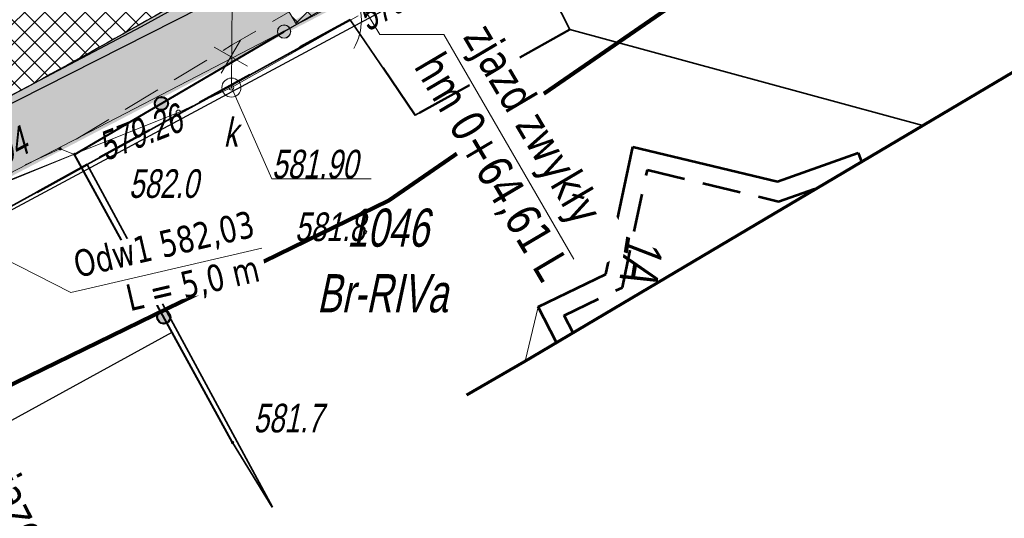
# Model space of a CAD drawing. Header units: metres. Extents: x 7403618 to 7449367, y 5479833 to 5516047.
# Tile 53 of 72: x 7449080 to 7449106, y 5479908 to 5479921. Entities that reach past the tile are written whole.
import ezdxf

# ---------------------------------------------------------------- set-up
doc = ezdxf.new("R2010")
doc.units = ezdxf.units.M
doc.header["$MEASUREMENT"] = 0
for name, pattern in [('0.5_0.5', [1, 0.5, -0.5]), ('1_OTBB_W', [1.5, 1, -0.5]), ('1_OTKU', [2, 1.5, -0.5]), ('1_OTOO', [0]), ('3_SUKP', [0]), ('414-500', [1, 0.5, -0.5]), ('DASHDOT', [1, 0.5, -0.25, 0, -0.25]), ('DGN Style 3', [31.922568, 22.801834, -9.120734]), ('GUK', [2, 1.5, -0.5]), ('KTCR02-500', [1.5, 1, -0.5]), ('KTJZ01-500', [2, 1.5, -0.5])]:
    doc.linetypes.add(name, pattern=pattern)
doc.layers.get('0').update_dxf_attribs({"linetype": 'CONTINUOUS', "lineweight": 9})
for name, color, linetype, lineweight in [('0_kraw_wysoki', 152, 'CONTINUOUS', 30), ('_MPZP_linie rozgraniczajace', 7, 'CONTINUOUS', 0), ('_MPZP_NLZ', 212, 'LINIAZAB', 15), ('_ZAKRES', 7, 'CONTINUOUS', 15), ('demontaż', 1, 'CONTINUOUS', 9), ('E_Dzialki', 114, 'CONTINUOUS', 35), ('E_Kontury', 3, 'GUK', 18), ('E_Numery_dzialek', 114, 'CONTINUOUS', 15), ('E_Numery_konturow', 3, 'CONTINUOUS', 15), ('EADTD_T_0', 214, 'CONTINUOUS', 25), ('KANDESZCZ', 82, 'CONTINUOUS', 30), ('kilometraż', 251, 'CONTINUOUS', 9), ('KTCR02', 7, 'CONTINUOUS', 15), ('KTJZ01', 7, 'CONTINUOUS', 15), ('KTKR01', 7, 'CONTINUOUS', 15), ('KTOK02', 7, 'CONTINUOUS', 15), ('KTOK05_01', 7, 'CONTINUOUS', 15), ('mdcp', 253, 'CONTINUOUS', 5), ('OSIE', 30, 'DASHDOT', 30), ('OTBB_L_1', 7, 'CONTINUOUS', 53), ('OTBE_L_3', 7, 'CONTINUOUS', 13), ('OTK_L_4', 7, '1_OTKU', 18), ('OTO_L_0', 7, '1_OTOO', 35), ('OTR_T_1', 7, 'CONTINUOUS', 18), ('RTPW01', 7, 'CONTINUOUS', 15), ('RTPW02', 7, 'CONTINUOUS', 15), ('SUKP_L_0', 34, '3_SUKP', 18), ('SUKR_T_0', 34, 'CONTINUOUS', 18), ('SUP_E_T_1', 7, 'CONTINUOUS', 0), ('SUP_T_4', 7, 'CONTINUOUS', 18), ('wodociag_proj', 150, 'CONTINUOUS', 25), ('Wymiary', 5, 'CONTINUOUS', 13)]:
    doc.layers.add(name, color=color, linetype=linetype, lineweight=lineweight)
doc.layers.add('Zakres', color=7, linetype='414-500', true_color=0x3a9db6)
doc.styles.get("Standard").update_dxf_attribs({"font": 'verdana.ttf', "width": 0.75})
doc.styles.add('Style-WORKING_1250 I 0.20944', font='WORKING_1250.shx', dxfattribs={"oblique": 12})
doc.linetypes.add('LINIAZAB', pattern='A,0,-0.248511,[1,linia rozgraniczajaca.shx,S=0.1,R=305.396677,X=0,Y=-0.000911],-0.350123', length=0.598634)
pattern_1 = [(45, (0, 0), (-0.265165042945, 0.265165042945), []), (135, (0, 0), (-0.265165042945, -0.265165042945), [])]

# ---------------------------------------------------------------- blocks, each defined once
blk = doc.blocks.new('1_OTRN_1')
at = {"layer": 'OTR_T_1', "color": 252, "linetype": 'Continuous', "lineweight": 13, "true_color": 0x939598}
blk.add_circle((0, 0), 0.45, dxfattribs=at)
blk = doc.blocks.new('4_SUPS_1')
at = {"layer": 'SUKR_T_0', "linetype": 'Continuous', "lineweight": 13}
blk.add_circle((0, 0), 0.625, dxfattribs=at)
blk = doc.blocks.new('4_SUPW_1')
at = {"layer": 'SUP_T_4', "color": 252, "linetype": 'Continuous', "lineweight": 13, "true_color": 0x939598}
blk.add_circle((0, 0), 2.5, dxfattribs=at)
blk = doc.blocks.new('RTPW02_1')
at = {"linetype": 'ByBlock', "lineweight": -2}
h = blk.add_hatch(color=0, dxfattribs=at)
edge = h.paths.add_edge_path()
edge.add_arc((0, 0), 0.045, 0, 360)
blk = doc.blocks.new('RTPW01')
at = {"linetype": 'ByBlock', "lineweight": -2}
h = blk.add_hatch(color=0, dxfattribs=at)
edge = h.paths.add_edge_path()
edge.add_arc((0, 0), 0.045, 0, 360)
blk = doc.blocks.new('mpzp_Borek')
at = {"layer": '_MPZP_linie rozgraniczajace', "color": 212, "linetype": 'Continuous', "lineweight": 30, "flags": 128}
blk.add_lwpolyline([(-6.394, 36.367), (-0.716, 24.663), (-6.174, 16.685), (-20.265, 10.241), (-45.516, -7.138), (-70.879, -22.877), (-106.314, -36.028), (-142.728, -46.16), (-164.888, -49.54), (-163.308, -59.899), (-140.572, -56.431), (-104.678, -45.981), (-65.699, -30.251), (-46.916, -20.179), (-18.398, -0.602), (-4.775, 7.356), (3.566, 8.093)], dxfattribs=at)
at = {"layer": '_MPZP_NLZ', "linetype": 'LINIAZAB', "lineweight": 90, "ltscale": 2, "flags": 128}
blk.add_lwpolyline([(-5.207, 2.419), (-17.615, -5.002), (-47.241, -25.406), (-67.925, -35.501), (-96.855, -47.669), (-125.197, -56.648), (-143.765, -61.036), (-160.998, -63.368)], dxfattribs=at)
blk = doc.blocks.new('MDCP_borek')
at = {"layer": 'KTOK02', "linetype": 'Continuous', "lineweight": 13, "true_color": 0x939598}
h = blk.add_hatch(color=252, dxfattribs=at)
edge = h.paths.add_edge_path()
edge.add_arc((155.413, -62.873), 0.17, 0, 360)
h = blk.add_hatch(color=252, dxfattribs=at)
edge = h.paths.add_edge_path()
edge.add_arc((155.413, -62.873), 0.17, 0, 360)
at = {"layer": 'KTOK05_01', "linetype": 'Continuous', "lineweight": 40, "true_color": 0x939598}
h = blk.add_hatch(color=252, dxfattribs=at)
edge = h.paths.add_edge_path()
edge.add_arc((152.199, -64.758), 0.17, 0, 360)
h = blk.add_hatch(color=252, dxfattribs=at)
edge = h.paths.add_edge_path()
edge.add_arc((152.199, -64.758), 0.17, 0, 360)
h = blk.add_hatch(color=252, dxfattribs=at)
edge = h.paths.add_edge_path()
edge.add_arc((152.26, -70.355), 0.17, 0, 360)
h = blk.add_hatch(color=252, dxfattribs=at)
edge = h.paths.add_edge_path()
edge.add_arc((152.26, -70.355), 0.17, 0, 360)
at = {"layer": '_ZAKRES', "color": 252, "linetype": 'DGN Style 3', "lineweight": 70, "true_color": 0x939598, "flags": 128}
blk.add_lwpolyline([(73.433, -136.563), (71.483, -103.943), (131.243, -89.103), (161.713, -71.523), (203.903, -46.523), (221.873, -47.303), (229.483, -43.393), (228.313, -34.413), (223.823, -15.463), (217.183, -7.073), (198.823, -14.293), (190.623, -18.393), (160.933, -34.803), (120.693, -52.183), (88.473, -65.273), (55.073, -73.673), (49.413, -41.443), (42.773, -30.703), (8.393, -44.373), (34.173, -136.563), (52.733, -138.713), (73.433, -136.563)], close=True, dxfattribs=at)
blk.add_lwpolyline([(73.433, -136.563), (71.483, -103.943), (131.243, -89.103), (161.713, -71.523), (203.903, -46.523), (221.873, -47.303), (229.483, -43.393), (228.313, -34.413), (223.823, -15.463), (217.183, -7.073), (198.823, -14.293), (190.623, -18.393), (160.933, -34.803), (120.693, -52.183), (88.473, -65.273), (55.073, -73.673), (49.413, -41.443), (42.773, -30.703), (8.393, -44.373), (34.173, -136.563), (52.733, -138.713), (73.433, -136.563)], close=True, dxfattribs=at)
at = {"layer": 'E_Dzialki', "lineweight": 35}
for p, q in [((161.553, -60.133), (162.903, -62.823)), ((161.553, -60.133), (162.903, -62.823)), ((157.143, -62.563), (150.253, -66.353)), ((157.143, -62.563), (150.253, -66.353)), ((158.853, -65.063), (157.143, -62.563)), ((158.853, -65.063), (157.143, -62.563)), ((162.903, -62.823), (158.853, -65.063)), ((162.903, -62.823), (158.853, -65.063)), ((162.903, -62.823), (172.16, -65.333)), ((162.903, -62.823), (172.16, -65.333)), ((150.253, -66.353), (148.153, -67.513)), ((150.253, -66.353), (148.153, -67.513)), ((150.253, -66.353), (155.109, -75.334)), ((150.253, -66.353), (155.109, -75.334))]:
    blk.add_line(p, q, dxfattribs=at)
at = {"layer": 'E_Kontury', "lineweight": 13}
for p, q in [((161.553, -60.133), (162.903, -62.823)), ((161.553, -60.133), (162.903, -62.823)), ((157.143, -62.563), (150.253, -66.353)), ((157.143, -62.563), (150.253, -66.353)), ((158.853, -65.063), (157.143, -62.563)), ((158.853, -65.063), (157.143, -62.563)), ((162.903, -62.823), (158.853, -65.063)), ((162.903, -62.823), (158.853, -65.063)), ((150.253, -66.353), (148.153, -67.513)), ((150.253, -66.353), (148.153, -67.513)), ((150.253, -66.353), (155.109, -75.334)), ((150.253, -66.353), (155.109, -75.334))]:
    blk.add_line(p, q, dxfattribs=at)
at = {"layer": 'KTCR02', "color": 252, "linetype": 'KTCR02-500', "lineweight": 13, "true_color": 0x939598, "flags": 128}
blk.add_lwpolyline([(170.083, -53.563), (164.683, -57.073), (154.033, -63.233), (149.543, -65.943), (141.093, -69.863), (138.083, -71.453), (136.813, -71.943), (131.863, -74.083), (126.173, -76.503), (117.803, -80.003), (110.233, -82.773), (104.013, -85.013), (97.393, -87.143), (91.373, -88.923), (81.703, -91.363), (69.263, -94.243), (62.823, -96.093), (60.123, -96.903), (58.133, -97.663), (56.273, -99.463), (54.273, -102.063), (53.053, -105.493), (52.393, -109.053), (53.313, -113.653), (52.963, -113.883)], dxfattribs=at)
blk.add_lwpolyline([(170.083, -53.563), (164.683, -57.073), (154.033, -63.233), (149.543, -65.943), (141.093, -69.863), (138.083, -71.453), (136.813, -71.943), (131.863, -74.083), (126.173, -76.503), (117.803, -80.003), (110.233, -82.773), (104.013, -85.013), (97.393, -87.143), (91.373, -88.923), (81.703, -91.363), (69.263, -94.243), (62.823, -96.093), (60.123, -96.903), (58.133, -97.663), (56.273, -99.463), (54.273, -102.063), (53.053, -105.493), (52.393, -109.053), (53.313, -113.653), (52.963, -113.883)], dxfattribs=at)
at = {"layer": 'KTJZ01', "color": 7, "linetype": 'KTJZ01-500', "lineweight": 13}
blk.add_line((149.923, -66.093), (149.543, -65.943), dxfattribs=at)
blk.add_line((149.923, -66.093), (149.543, -65.943), dxfattribs=at)
at = {"layer": 'KTKR01', "color": 252, "linetype": 'Continuous', "lineweight": 30, "true_color": 0x939598, "flags": 128}
blk.add_lwpolyline([(191.763, -36.623), (182.333, -43.073), (174.113, -48.733), (169.133, -52.173), (164.733, -55.153), (159.553, -58.283), (155.433, -60.673), (151.663, -62.753), (146.183, -65.643), (140.743, -68.223), (132.673, -71.903), (125.743, -74.903), (121.743, -76.613), (115.833, -78.973), (110.123, -81.133), (103.173, -83.583), (99.013, -84.933), (95.033, -86.153), (89.433, -87.833), (85.073, -88.863), (75.763, -91.203)], dxfattribs=at)
blk.add_lwpolyline([(191.763, -36.623), (182.333, -43.073), (174.113, -48.733), (169.133, -52.173), (164.733, -55.153), (159.553, -58.283), (155.433, -60.673), (151.663, -62.753), (146.183, -65.643), (140.743, -68.223), (132.673, -71.903), (125.743, -74.903), (121.743, -76.613), (115.833, -78.973), (110.123, -81.133), (103.173, -83.583), (99.013, -84.933), (95.033, -86.153), (89.433, -87.833), (85.073, -88.863), (75.763, -91.203)], dxfattribs=at)
at = {"layer": 'KTOK02', "color": 252, "linetype": 'Continuous', "lineweight": 13, "true_color": 0x939598}
blk.add_line((159.063, -60.753), (155.413, -62.873), dxfattribs=at)
blk.add_line((159.063, -60.753), (155.413, -62.873), dxfattribs=at)
for radius in [0.175, 0.175, 0.17, 0.17]:
    blk.add_circle((155.413, -62.873), radius, dxfattribs=at)
blk.add_arc((155.941, -62.567), 1.5, 330.149, 30.149, dxfattribs=at)
blk.add_arc((155.941, -62.567), 1.5, 330.149, 30.149, dxfattribs=at)
at = {"layer": 'KTOK05_01', "color": 252, "linetype": 'Continuous', "lineweight": 40, "true_color": 0x939598, "flags": 128}
blk.add_lwpolyline([(154.063, -73.643), (149.923, -66.093), (155.413, -62.873)], dxfattribs=at)
blk.add_lwpolyline([(154.063, -73.643), (149.923, -66.093), (155.413, -62.873)], dxfattribs=at)
at = {"layer": 'KTOK05_01', "color": 252, "linetype": 'Continuous', "lineweight": 40, "true_color": 0x939598}
for centre, radius in [((152.199, -64.758), 0.175), ((152.199, -64.758), 0.175), ((152.199, -64.758), 0.17), ((152.199, -64.758), 0.17), ((152.26, -70.355), 0.175), ((152.26, -70.355), 0.175), ((152.26, -70.355), 0.17), ((152.26, -70.355), 0.17)]:
    blk.add_circle(centre, radius, dxfattribs=at)
at = {"layer": 'OTBB_L_1', "color": 252, "linetype": 'Continuous', "true_color": 0x939598}
for p, q in [((163.843, -69.233), (164.553, -65.893)), ((163.843, -69.233), (164.553, -65.893)), ((164.553, -65.893), (168.343, -66.803)), ((164.553, -65.893), (168.343, -66.803)), ((168.343, -66.803), (170.463, -66.053)), ((168.343, -66.803), (170.463, -66.053)), ((170.463, -66.053), (170.552, -66.285)), ((170.463, -66.053), (170.552, -66.285)), ((162.073, -70.083), (163.843, -69.233)), ((162.073, -70.083), (163.843, -69.233)), ((162.557, -71.023), (162.073, -70.083)), ((162.557, -71.023), (162.073, -70.083))]:
    blk.add_line(p, q, dxfattribs=at)
at = {"layer": 'OTBB_L_1', "color": 252, "linetype": '1_OTBB_W', "true_color": 0x939598}
for p, q in [((164.281, -69.577), (164.935, -66.499)), ((164.281, -69.577), (164.935, -66.499)), ((164.935, -66.499), (168.37, -67.324)), ((164.935, -66.499), (168.37, -67.324)), ((168.37, -67.324), (169.436, -66.947)), ((168.37, -67.324), (169.436, -66.947)), ((162.753, -70.311), (164.281, -69.577)), ((162.753, -70.311), (164.281, -69.577)), ((162.988, -70.768), (162.753, -70.311)), ((162.988, -70.768), (162.753, -70.311))]:
    blk.add_line(p, q, dxfattribs=at)
at = {"layer": 'OTBE_L_3', "color": 7, "linetype": 'Continuous', "lineweight": 13}
for p, q in [((161.736, -71.51), (162.073, -70.083)), ((161.736, -71.51), (162.073, -70.083)), ((162.073, -70.083), (162.557, -71.023)), ((162.073, -70.083), (162.557, -71.023))]:
    blk.add_line(p, q, dxfattribs=at)
at = {"layer": 'OTK_L_4', "color": 7, "linetype": '1_OTKU', "lineweight": 13}
blk.add_lwpolyline([(149.923, -66.093), (154.063, -73.643), (155.099, -75.339)], dxfattribs=at)
blk.add_lwpolyline([(149.923, -66.093), (154.063, -73.643), (155.099, -75.339)], dxfattribs=at)
at = {"layer": 'OTO_L_0', "color": 252, "true_color": 0x939598}
blk.add_line((155.099, -75.339), (154.063, -73.643), dxfattribs=at)
blk.add_line((155.099, -75.339), (154.063, -73.643), dxfattribs=at)
at = {"layer": 'SUKP_L_0', "linetype": 'Continuous', "lineweight": 13}
for p, q in [((154.053, -61.653), (154.033, -64.343)), ((154.053, -61.653), (154.033, -64.343)), ((154.033, -64.343), (157.353, -62.463)), ((154.033, -64.343), (157.353, -62.463)), ((152.643, -64.993), (154.033, -64.343)), ((152.643, -64.993), (154.033, -64.343)), ((145.193, -67.973), (152.643, -64.993)), ((145.193, -67.973), (152.643, -64.993))]:
    blk.add_line(p, q, dxfattribs=at)
at = {"layer": 'SUKR_T_0', "linetype": 'Continuous', "lineweight": 13}
for p, q in [((154.033, -64.343), (155.093, -66.733)), ((154.033, -64.343), (155.093, -66.733)), ((155.093, -66.733), (157.698, -66.733)), ((155.093, -66.733), (157.698, -66.733))]:
    blk.add_line(p, q, dxfattribs=at)
blk.add_blockref('mpzp_Borek', (205.397, -41.892))
blk.add_blockref('mpzp_Borek', (205.397, -41.892))
at = {"layer": 'OTR_T_1', "color": 252, "linetype": 'Continuous', "lineweight": 13, "true_color": 0x939598, "xscale": 0.1, "yscale": 0.1, "zscale": 0.1}
blk.add_blockref('1_OTRN_1', (157.536, -68.125), dxfattribs=at)
blk.add_blockref('1_OTRN_1', (157.536, -68.125), dxfattribs=at)
at = {"layer": 'RTPW01', "color": 252, "linetype": 'Continuous', "lineweight": 13, "true_color": 0x939598}
for p in [(149.923, -66.093), (149.923, -66.093), (154.063, -73.643), (154.063, -73.643)]:
    blk.add_blockref('RTPW01', p, dxfattribs=at)
at = {"layer": 'RTPW02', "color": 252, "linetype": 'Continuous', "lineweight": 13, "true_color": 0x939598}
blk.add_blockref('RTPW02_1', (149.543, -65.943), dxfattribs=at)
blk.add_blockref('RTPW02_1', (149.543, -65.943), dxfattribs=at)
at = {"layer": 'SUKR_T_0', "linetype": 'Continuous', "lineweight": 13, "xscale": 0.1, "yscale": 0.1, "zscale": 0.1}
for p in [(154.033, -64.343), (154.033, -64.343), (152.643, -64.993), (152.643, -64.993)]:
    blk.add_blockref('4_SUPS_1', p, dxfattribs=at)
at = {"layer": 'SUP_T_4', "color": 252, "linetype": 'Continuous', "lineweight": 13, "true_color": 0x939598, "xscale": 0.1, "yscale": 0.1, "zscale": 0.1}
blk.add_blockref('4_SUPW_1', (154.033, -64.343), dxfattribs=at)
blk.add_blockref('4_SUPW_1', (154.033, -64.343), dxfattribs=at)
at = {"layer": 'E_Numery_dzialek', "lineweight": 35, "insert": (157.06, -68.526), "char_height": 1, "attachment_point": 7, "line_spacing_factor": 0.6}
blk.add_mtext('\\FWORKING_1250;\\Q12;\\H1x;\\W0.72;1046', dxfattribs=at)
blk.add_mtext('\\FWORKING_1250;\\Q12;\\H1x;\\W0.72;1046', dxfattribs=at)
at = {"layer": 'E_Numery_konturow', "lineweight": 13, "insert": (156.273, -70.245), "char_height": 1, "attachment_point": 7, "line_spacing_factor": 0.6}
blk.add_mtext('\\FWORKING_1250;\\Q12;\\H1x;\\W0.72;Br-RIVa', dxfattribs=at)
blk.add_mtext('\\FWORKING_1250;\\Q12;\\H1x;\\W0.72;Br-RIVa', dxfattribs=at)
at = {"layer": 'EADTD_T_0', "color": 252, "true_color": 0x939598, "insert": (164.394, -68.17), "char_height": 1, "attachment_point": 7, "rotation": 260.91, "line_spacing_factor": 0.6}
blk.add_mtext('\\FWORKING_1250;\\Q12;\\H1x;\\W0.72;1A', dxfattribs=at)
blk.add_mtext('\\FWORKING_1250;\\Q12;\\H1x;\\W0.72;1A', dxfattribs=at)
at = {"layer": 'OTR_T_1', "color": 252, "lineweight": 13, "true_color": 0x939598, "insert": (157.536, -68.375), "char_height": 0.75, "attachment_point": 9, "line_spacing_factor": 0.6}
blk.add_mtext('\\FWORKING_1250;\\Q12;\\H1x;\\W0.733333;581.8', dxfattribs=at)
blk.add_mtext('\\FWORKING_1250;\\Q12;\\H1x;\\W0.733333;581.8', dxfattribs=at)
at = {"layer": 'RTPW01', "color": 252, "linetype": 'Continuous', "lineweight": 13, "true_color": 0x939598, "style": 'Style-WORKING_1250 I 0.20944', "oblique": 12, "width": 0.725}
for s, p in [('582.0', (151.343, -67.232)), ('582.0', (151.343, -67.232)), ('581.7', (154.61, -73.378)), ('581.7', (154.61, -73.378))]:
    blk.add_text(s, height=0.75, dxfattribs=at).set_placement(p)
at = {"layer": 'RTPW02', "color": 252, "linetype": 'Continuous', "lineweight": 13, "true_color": 0x939598, "style": 'Style-WORKING_1250 I 0.20944', "oblique": 12, "width": 0.725}
blk.add_text('581.94', height=0.75, rotation=27.8059, dxfattribs=at).set_placement((146.817, -67.052))
blk.add_text('581.94', height=0.75, rotation=27.8059, dxfattribs=at).set_placement((146.817, -67.052))
at = {"layer": 'SUKR_T_0', "lineweight": 13, "char_height": 0.75, "line_spacing_factor": 0.6}
for s, insert, attachment_point, rotation in [('\\FWORKING_1250;\\Q12;\\H1x;\\W0.733333;579.24', (157.417, -62.571), 4, 30.7), ('\\FWORKING_1250;\\Q12;\\H1x;\\W0.733333;579.24', (157.417, -62.571), 4, 30.7), ('\\FWORKING_1250;\\Q12;\\H1x;\\W0.733333;579.26', (152.688, -65.109), 6, 21.44), ('\\FWORKING_1250;\\Q12;\\H1x;\\W0.733333;579.26', (152.688, -65.109), 6, 21.44)]:
    blk.add_mtext(s, dxfattribs=dict(at, insert=insert, attachment_point=attachment_point, rotation=rotation))
at = {"layer": 'SUKR_T_0', "lineweight": 13, "insert": (155.093, -66.733), "char_height": 0.75, "attachment_point": 7, "line_spacing_factor": 0.6}
blk.add_mtext('\\FWORKING_1250;\\Q12;\\H1x;\\W0.733333;581.90', dxfattribs=at)
blk.add_mtext('\\FWORKING_1250;\\Q12;\\H1x;\\W0.733333;581.90', dxfattribs=at)
at = {"layer": 'SUP_E_T_1', "color": 252, "lineweight": 13, "true_color": 0x939598, "insert": (153.831, -65.888), "char_height": 0.75, "attachment_point": 7, "line_spacing_factor": 0.6}
blk.add_mtext('\\FWORKING_1250;\\Q12;\\H1x;\\W0.733333;k', dxfattribs=at)
blk.add_mtext('\\FWORKING_1250;\\Q12;\\H1x;\\W0.733333;k', dxfattribs=at)
blk = doc.blocks.new('Dzialki_Borek')
at = {"layer": 'E_Dzialki', "lineweight": 35}
for p, q in [((111.281, -13.799), (112.631, -16.489)), ((106.871, -16.229), (99.981, -20.019)), ((108.581, -18.729), (106.871, -16.229)), ((112.631, -16.489), (108.581, -18.729)), ((112.631, -16.489), (121.888, -18.998)), ((99.981, -20.019), (97.881, -21.179)), ((99.981, -20.019), (104.837, -28.999))]:
    blk.add_line(p, q, dxfattribs=at)
at = {"layer": 'E_Numery_dzialek', "lineweight": 35, "insert": (106.789, -22.192), "char_height": 1, "attachment_point": 7, "line_spacing_factor": 0.6}
blk.add_mtext('\\FWORKING_1250;\\Q12;\\H1x;\\W0.72;1046', dxfattribs=at)
blk = doc.blocks.new('pas_drogowy')
at = {"layer": 'E_Dzialki', "color": 242, "linetype": '0.5_0.5', "lineweight": 50, "ltscale": 3, "true_color": 0xcd2027}
for p, q in [((121.38, -10.6), (122.73, -13.29)), ((121.38, -10.6), (122.73, -13.29)), ((116.97, -13.03), (110.08, -16.82)), ((116.97, -13.03), (110.08, -16.82)), ((118.68, -15.53), (116.97, -13.03)), ((118.68, -15.53), (116.97, -13.03)), ((122.73, -13.29), (118.68, -15.53)), ((122.73, -13.29), (118.68, -15.53)), ((110.08, -16.82), (107.98, -17.98)), ((110.08, -16.82), (107.98, -17.98))]:
    blk.add_line(p, q, dxfattribs=at)
blk = doc.blocks.new('demontaż')
at = {"layer": 'demontaż'}
for points in [[(-0.25, -0.433), (0.25, 0.433)], [(-0.433, 0.25), (0.433, -0.25)]]:
    blk.add_lwpolyline(points, dxfattribs=at)

msp = doc.modelspace()

# ---------------------------------------------------------------- hatches: boundary and pattern name
at = {"true_color": 0x636466, "transparency": 33554597}
h = msp.add_hatch(color=251, dxfattribs=at)
h.dxf.hatch_style = 1
edge = h.paths.add_edge_path()
edge.add_line((7449138.133, 5479960.776), (7449136.061, 5479962.175))
edge.add_arc((7449132.331, 5479964.693), 4.5, 289.6848, 325.975, ccw=False)
edge.add_line((7449133.847, 5479960.456), (7449134.692, 5479958.094))
edge.add_line((7449134.692, 5479958.094), (7449135.021, 5479958.23))
edge.add_arc((7449132.331, 5479964.693), 7, 292.5957, 325.975)
edge = h.paths.add_edge_path()
edge.add_arc((7448968.985, 5479897.837), 4, 14.1814, 70.8144)
edge.add_line((7448970.3, 5479901.615), (7448971.801, 5479895.673))
edge.add_line((7448971.801, 5479895.673), (7448971.451, 5479894.367))
edge.add_line((7448971.451, 5479894.367), (7448973.835, 5479894.971))
edge.add_line((7448973.835, 5479894.971), (7448972.863, 5479898.817))
h.paths.add_polyline_path([(7448973.331, 5479888.815), (7448974.779, 5479891.245), (7448973.835, 5479894.971), (7448971.451, 5479894.367), (7448971.862, 5479892.683), (7448972.75, 5479889.04), (7448972.84, 5479888.691)])
edge = h.paths.add_edge_path()
edge.add_arc((7448975.908, 5479874.558), 3, 297.7197, 374.2048)
edge.add_line((7448978.816, 5479875.295), (7448977.954, 5479878.702))
edge.add_line((7448977.954, 5479878.702), (7448976.619, 5479883.974))
edge.add_line((7448976.619, 5479883.974), (7448974.189, 5479885.422))
edge.add_line((7448974.189, 5479885.422), (7448973.716, 5479885.303))
edge.add_line((7448973.716, 5479885.303), (7448973.74, 5479885.21))
edge.add_line((7448973.74, 5479885.21), (7448974.929, 5479879.852))
edge.add_line((7448974.929, 5479879.852), (7448976.11, 5479874.55))
edge.add_line((7448976.11, 5479874.55), (7448976.54, 5479874.63))
edge.add_line((7448976.54, 5479874.63), (7448977.303, 5479871.903))
edge = h.paths.add_edge_path()
edge.add_arc((7448963.941, 5480132.365), 242.5, 298.10074, 299.9233)
edge.add_line((7449084.91, 5479922.192), (7449086.834, 5479921.689))
edge.add_line((7449086.834, 5479921.689), (7449087.153, 5479921.138))
edge.add_arc((7391380.449, 5591206.835), 125357.768, 297.40559556, 297.40879635, ccw=False)
edge.add_arc((7449127.239, 5479824.654), 104.122, 116.40385, 118.37658)
edge.add_line((7449077.753, 5479916.265), (7449077.571, 5479916.633))
edge.add_line((7449077.571, 5479916.633), (7449078.164, 5479918.451))
edge = h.paths.add_edge_path()
edge.add_arc((7448963.941, 5480132.365), 242.5, 295.64257, 296.29272)
edge.add_line((7449071.358, 5479914.954), (7449073.118, 5479914.357))
edge.add_line((7449073.118, 5479914.357), (7449073.296, 5479913.999))
edge.add_arc((7448937.399, 5480186.938), 304.9, 296.20603, 296.46878, ccw=False)
edge.add_line((7449072.043, 5479913.378), (7449068.407, 5479911.676))
edge.add_line((7449068.407, 5479911.676), (7449068.253, 5479912.004))
edge.add_line((7449068.253, 5479912.004), (7449068.884, 5479913.749))
edge = h.paths.add_edge_path()
edge.add_arc((7448963.941, 5480132.365), 242.5, 291.6028, 294.20071)
edge.add_line((7449063.35, 5479911.177), (7449065.07, 5479910.555))
edge.add_line((7449065.07, 5479910.555), (7449065.24, 5479910.192))
edge.add_line((7449065.24, 5479910.192), (7449064.21, 5479909.704))
edge.add_line((7449064.21, 5479909.704), (7449058.8, 5479907.54))
edge.add_line((7449058.8, 5479907.54), (7449057.19, 5479906.89))
edge.add_line((7449057.19, 5479906.89), (7449052.87, 5479905.12))
edge.add_line((7449052.87, 5479905.12), (7449052.467, 5479904.953))
edge.add_line((7449052.467, 5479904.953), (7449052.428, 5479905.051))
edge.add_line((7449052.428, 5479905.051), (7449053.222, 5479906.899))
edge = h.paths.add_edge_path()
edge.add_arc((7448963.941, 5480132.365), 242.5, 290.03895, 290.20075)
edge.add_line((7449047.679, 5479904.782), (7449049.642, 5479903.939))
edge.add_line((7449049.642, 5479903.939), (7449049.696, 5479903.803))
edge.add_line((7449049.696, 5479903.803), (7449049.28, 5479903.63))
edge.add_line((7449049.28, 5479903.63), (7449046.39, 5479902.41))
edge.add_line((7449046.39, 5479902.41), (7449046.198, 5479902.342))
edge.add_line((7449046.198, 5479902.342), (7449046.116, 5479902.559))
edge.add_line((7449046.116, 5479902.559), (7449047.036, 5479904.546))
edge = h.paths.add_edge_path()
edge.add_line((7449108.969, 5479937.799), (7449105.952, 5479935.722))
edge.add_line((7449105.952, 5479935.722), (7449105.392, 5479933.067))
edge.add_line((7449105.392, 5479933.067), (7449105.656, 5479932.668))
edge.add_arc((7448937.399, 5480186.938), 304.9, 303.49357, 304.55325)
edge.add_line((7449110.33, 5479935.823), (7449111.545, 5479936.659))
edge.add_line((7449111.545, 5479936.659), (7449117.01, 5479940.46))
edge.add_line((7449117.01, 5479940.46), (7449117.707, 5479940.934))
edge.add_line((7449117.707, 5479940.934), (7449120.81, 5479943.04))
edge.add_line((7449120.81, 5479943.04), (7449121.029, 5479942.993))
edge.add_arc((7449185.548, 5479835.866), 125.056, 114.49549, 121.05964, ccw=False)
edge.add_arc((7449136.383, 5479943.257), 6.949, 75.4498, 112.7321, ccw=False)
edge.add_line((7449138.129, 5479949.983), (7449141.726, 5479950.377))
edge.add_line((7449141.726, 5479950.377), (7449141.664, 5479950.942))
edge.add_arc((7449136.464, 5479943.596), 9, 54.7034, 89.3073)
edge.add_arc((7449136.464, 5479943.597), 9, 89.3072, 114.4985)
edge.add_arc((7449185.602, 5479835.765), 127.5, 114.49848, 124.55325)
edge.add_line((7449113.287, 5479940.774), (7449108.969, 5479937.799))
h.paths.add_polyline_path([(7449014.763, 5479892.692), (7449014.641, 5479893.136), (7449012.291, 5479894.473), (7448996.108, 5479890.401), (7448994.657, 5479887.973), (7448994.737, 5479887.653)])
edge = h.paths.add_edge_path()
edge.add_line((7448987.504, 5479885.834), (7448991.828, 5479886.921))
edge.add_line((7448991.828, 5479886.921), (7448991.747, 5479887.241))
edge.add_line((7448991.747, 5479887.241), (7448989.32, 5479888.693))
edge.add_line((7448989.32, 5479888.693), (7448986.935, 5479888.093))
edge.add_arc((7448988.887, 5479880.335), 8, 104.1224, 179.9199)
edge.add_line((7448980.887, 5479880.346), (7448983.188, 5479880.293))
edge.add_line((7448983.188, 5479880.293), (7448983.217, 5479880.386))
edge.add_arc((7448988.887, 5479880.335), 5.67, 104.1224, 179.4867, ccw=False)
edge = h.paths.add_edge_path()
edge.add_line((7449033.792, 5479898.193), (7449033.903, 5479897.85))
edge.add_line((7449033.903, 5479897.85), (7449036.795, 5479898.818))
edge.add_line((7449036.795, 5479898.818), (7449036.8, 5479898.81))
edge.add_line((7449036.8, 5479898.81), (7449041.6, 5479900.72))
edge.add_line((7449041.6, 5479900.72), (7449042.69, 5479901.1))
edge.add_line((7449042.69, 5479901.1), (7449042.898, 5479901.174))
edge.add_line((7449042.898, 5479901.174), (7449042.841, 5479901.324))
edge.add_line((7449042.841, 5479901.324), (7449040.63, 5479902.311))
edge.add_arc((7448963.941, 5480132.365), 242.5, 287.03863, 288.43596, ccw=False)
edge.add_line((7449034.997, 5479900.509), (7449033.792, 5479898.193))
edge = h.paths.add_edge_path()
edge.add_line((7449099.033, 5479928.123), (7449102.796, 5479930.631))
edge.add_line((7449102.796, 5479930.631), (7449102.475, 5479931.132))
edge.add_line((7449102.475, 5479931.132), (7449099.988, 5479931.623))
edge.add_arc((7448963.941, 5480132.365), 242.5, 301.43725, 304.1262, ccw=False)
edge.add_line((7449090.42, 5479925.461), (7449089.863, 5479923.442))
edge.add_line((7449089.863, 5479923.442), (7449090.179, 5479922.895))
edge.add_arc((7449082.788, 5479949.107), 27.234, 285.7478, 285.7481)
edge.add_line((7449090.179, 5479922.895), (7449092.67, 5479924.153))
edge.add_line((7449092.67, 5479924.153), (7449099.033, 5479928.123))
at = {"true_color": 0x991b1e, "transparency": 33554597}
h = msp.add_hatch(dxfattribs=at)
h.set_pattern_fill('GRAVEL', color=244)
h.set_pattern_definition([(228.012787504, (0.72, 1), (-8.00000000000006, -9), [0.134536, -13.31908804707]), (184.969740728, (0.63, 0.9), (11.99999999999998, 1.00000000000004), [0.230868, -22.85592476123]), (132.510447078, (0.4, 0.88), (10.00000000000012, -10.99999999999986), [0.162788, -16.1160325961]), (267.273689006, (0.01, 0.63), (1.00000000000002, 20.00000000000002), [0.210238, -20.81355804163]), (292.833654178, (0, 0.42), (-5, 12.00000000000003), [0.206155, -20.40937312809]), (357.273689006, (0.08, 0.23), (-20.00000000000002, 1.00000000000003), [0.210238, -20.81355804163]), (37.6942404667, (0.29, 0.22), (-13, -9.99999999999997), [0.278029, -27.52484854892]), (72.2553283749, (0.51, 0.39), (7.00000000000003, 22), [0.262488, -25.98632149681]), (121.429565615, (0.59, 0.64), (-8.00000000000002, 13), [0.21095, -20.88407310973]), (175.236358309, (0.48, 0.82), (11, -1.00000000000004), [0.240832, -11.80076257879]), (222.397437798, (0.24, 0.84), (-11.99999999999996, -10.99999999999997), [0.311448, -30.8333750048]), (138.814074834, (1, 0.62), (-7, 6), [0.106301, -10.52384481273]), (171.46923439, (0.92, 0.69), (13, -2), [0.202237, -20.02151141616]), (225, (0.72, 0.72), (-1e-16, -1), [0.141421, -1.27279256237]), (203.198590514, (0.65, 0.84), (5, 2), [0.076158, -7.53961510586]), (291.801409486, (0.58, 0.81), (-0.9999999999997, 3), [0.107703, -5.27746180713]), (30.963756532, (0.62, 0.71), (3, 2), [0.174929, -5.65602289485]), (161.565051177, (0.77, 0.8), (2, -1), [0.126491, -3.03578666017]), (16.389540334, (0, 0.81), (9.99999999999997, 3.00000000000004), [0.1772, -17.54284514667]), (70.3461759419, (0.17, 0.86), (-4.0000000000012, -11.0000000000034), [0.148661, -14.71740774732]), (293.198590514, (0.77, 1), (-2, 5), [0.152315, -7.46345810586]), (343.610459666, (0.83, 0.86), (-9.99999999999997, 3.00000000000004), [0.1772, -17.54284514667]), (339.44395478, (0, 0.19), (-5, 2), [0.17088, -8.37312374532]), (294.775140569, (0.16, 0.13), (-5, 11), [0.143178, -14.17464306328]), (66.8014094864, (0.78, 0), (2, 5), [0.152315, -7.46345810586]), (17.3540246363, (0.84, 0.14), (-12.99999999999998, -3.99999999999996), [0.167631, -16.59542361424]), (69.4439547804, (0.29, 0), (-2, -5), [0.08544, -8.45856374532]), (101.309932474, (0.72, 0), (-1, 4), [0.05099, -5.04802951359]), (165.963756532, (0.71, 0.05), (3, -1), [0.206155, -3.91695062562]), (186.009005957, (0.51, 0.1), (10.00000000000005, 0.99999999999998), [0.19105, -18.91392317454]), (303.690067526, (0.62, 0.62), (-1, 2), [0.144222, -3.46132927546]), (353.157226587, (0.7, 0.5), (17.00000000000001, -2.00000000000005), [0.251794, -24.92756262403]), (60.9453959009, (0.95, 0.47), (-4, -7), [0.102956, -10.19267414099]), (90, (1, 0.56), (-1, 1), [0.06, -0.94]), (120.256437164, (0.49, 0.13), (4, -7), [0.138924, -13.75351998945]), (48.0127875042, (0.42, 0.25), (8, 9), [0.269072, -13.18455204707]), (0, (0.6, 0.45), (1, 1), [0.26, -0.74]), (325.304846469, (0.86, 0.45), (10.00000000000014, -6.99999999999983), [0.158114, -15.65327430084]), (254.054604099, (0.99, 0.36), (-1, -4), [0.145602, -7.13450788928]), (207.645975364, (0.95, 0.22), (-18.99999999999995, -10.00000000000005), [0.237065, -23.46947418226]), (175.42607874, (0.74, 0.11), (-12.99999999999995, 1), [0.250799, -24.82907340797])])
edge = h.paths.add_edge_path()
edge.add_line((7449134.692, 5479958.094), (7449134.439, 5479958.801))
edge.add_arc((7449185.602, 5479835.765), 133.25, 112.57928, 124.55325)
edge.add_line((7449110.026, 5479945.509), (7449098.219, 5479937.378))
edge.add_arc((7448963.941, 5480132.365), 236.75, 302.65636, 304.55325, ccw=False)
edge.add_line((7449091.691, 5479933.04), (7449092.956, 5479932.963))
edge.add_arc((7448963.941, 5480132.365), 237.5, 302.90329, 304.55325)
edge.add_line((7449098.644, 5479936.76), (7449110.452, 5479944.892))
edge.add_arc((7449185.602, 5479835.765), 132.5, 112.59568, 124.55325, ccw=False)
edge = h.paths.add_edge_path()
edge.add_arc((7448963.941, 5480132.365), 236.75, 301.32275, 301.48088, ccw=False)
edge.add_line((7449087.017, 5479930.121), (7449087.407, 5479929.447))
edge.add_line((7449087.407, 5479929.447), (7449087.521, 5479929.528))
edge.add_line((7449087.521, 5479929.528), (7449087.575, 5479930.461))
edge = h.paths.add_edge_path()
edge.add_line((7449086.542, 5479928.945), (7449086.162, 5479929.603))
edge.add_arc((7448963.941, 5480132.365), 236.75, 298.12045, 301.08069, ccw=False)
edge.add_line((7449075.527, 5479923.562), (7449076.585, 5479923.278))
edge.add_arc((7448963.941, 5480132.365), 237.5, 298.31332, 300.60911)
edge.add_line((7449084.871, 5479927.958), (7449085.73, 5479928.469))
edge.add_line((7449085.73, 5479928.469), (7449086.542, 5479928.945))
edge = h.paths.add_edge_path()
edge.add_arc((7448963.941, 5480132.365), 236.75, 294.29673, 296.86884, ccw=False)
edge.add_line((7449061.355, 5479916.585), (7449062.348, 5479916.212))
edge.add_arc((7448963.941, 5480132.365), 237.5, 294.47818, 296.7081)
edge.add_line((7449070.684, 5479920.205), (7449070.94, 5479921.174))
edge = h.paths.add_edge_path()
edge.add_line((7449055.906, 5479914.204), (7449054.154, 5479913.477))
edge.add_arc((7449067.39, 5479878.717), 37.195, 110.8458, 111.9899)
edge.add_line((7449053.463, 5479913.206), (7449053.753, 5479912.514))
edge.add_arc((7449067.39, 5479878.717), 36.445, 110.8285, 111.9736, ccw=False)
edge.add_line((7449054.431, 5479912.78), (7449055.527, 5479913.235))
edge.add_line((7449055.527, 5479913.235), (7449055.906, 5479914.204))
edge = h.paths.add_edge_path()
edge.add_line((7449050.962, 5479911.382), (7449051.896, 5479911.752))
edge.add_line((7449051.896, 5479911.752), (7449052.83, 5479912.127))
edge.add_line((7449052.83, 5479912.127), (7449052.541, 5479912.819))
edge.add_arc((7448963.941, 5480132.365), 236.75, 284.52356, 291.97698, ccw=False)
edge.add_line((7449023.313, 5479903.181), (7449024.271, 5479902.656))
edge.add_arc((7448963.941, 5480132.365), 237.5, 284.71568, 291.49418)
h.paths.add_polyline_path([(7448993.473, 5479895.667), (7448987.741, 5479894.225), (7448988.651, 5479893.681), (7448992.953, 5479894.763)])
edge = h.paths.add_edge_path()
edge.add_arc((7448981.561, 5479897.053), 5, 194.2048, 274.0102)
edge.add_line((7448981.911, 5479892.065), (7448982.424, 5479892.887))
edge.add_arc((7448981.567, 5479897.057), 4.257, 194.2418, 281.6142, ccw=False)
edge.add_line((7448977.441, 5479896.01), (7448975.559, 5479903.445))
edge.add_arc((7449070.32, 5479927.432), 97.75, 183.94647, 194.20482, ccw=False)
edge.add_line((7448972.802, 5479920.704), (7448972.027, 5479931.937))
edge.add_line((7448972.027, 5479931.937), (7448971.465, 5479934.273))
edge.add_line((7448971.465, 5479934.273), (7448971.117, 5479934.226))
edge.add_line((7448971.117, 5479934.226), (7448972.054, 5479920.653))
edge.add_arc((7449070.32, 5479927.432), 98.5, 183.94647, 194.20482)
edge.add_line((7448974.832, 5479903.261), (7448976.714, 5479895.826))
h.paths.add_polyline_path([(7448998.765, 5479896.999), (7448999.675, 5479896.454), (7449017.485, 5479900.935), (7449017.976, 5479901.832)])
at = {"true_color": 0xcd2027, "transparency": 33554597}
h = msp.add_hatch(dxfattribs=at)
h.set_pattern_fill('ANSI37', color=242, scale=3)
h.set_pattern_definition(pattern_1)
edge = h.paths.add_edge_path()
edge.add_arc((7448967.64, 5479932.319), 0.5, -129.0981, 0.4869, ccw=False)
edge.add_line((7448967.324, 5479931.931), (7448962.107, 5479936.17))
edge.add_line((7448962.107, 5479936.17), (7448960.082, 5479933.95))
edge.add_line((7448960.082, 5479933.95), (7448966.922, 5479928.392))
edge.add_arc((7448963.768, 5479924.512), 5, 5.4964, 50.9019, ccw=False)
edge.add_line((7448968.745, 5479924.991), (7448968.14, 5479932.323))
h.paths.add_polyline_path([(7449085.864, 5479937.863), (7449083.319, 5479936.179), (7449087.626, 5479931.349), (7449087.579, 5479930.526), (7449087.521, 5479929.528), (7449087.576, 5479929.566), (7449092.956, 5479932.963), (7449090.047, 5479933.141)])
h.paths.add_polyline_path([(7448997.249, 5479897.905), (7448996.308, 5479901.65), (7448993.392, 5479900.94), (7448994.34, 5479897.173), (7448992.953, 5479894.763), (7448999.675, 5479896.454)])
edge = h.paths.add_edge_path()
edge.add_line((7449020.615, 5479907.54), (7449017.696, 5479906.833))
edge.add_line((7449017.696, 5479906.833), (7449018.757, 5479903.257))
edge.add_line((7449018.757, 5479903.257), (7449017.485, 5479900.935))
edge.add_arc((7448717.71, 5481097.568), 1233.611, 284.06402, 284.389191)
edge.add_line((7449024.271, 5479902.656), (7449021.636, 5479904.099))
edge.add_line((7449021.636, 5479904.099), (7449020.615, 5479907.54))
edge = h.paths.add_edge_path()
edge.add_line((7449057.78, 5479921.556), (7449054.666, 5479919.945))
edge.add_line((7449054.666, 5479919.945), (7449056.518, 5479915.77))
edge.add_line((7449056.518, 5479915.77), (7449055.527, 5479913.235))
edge.add_arc((7448963.898, 5480132.463), 237.606, 292.68312, 294.48054)
edge.add_line((7449062.359, 5479916.217), (7449059.712, 5479917.202))
edge.add_line((7449059.712, 5479917.202), (7449057.78, 5479921.556))
edge = h.paths.add_edge_path()
edge.add_line((7449071.35, 5479928.396), (7449068.725, 5479926.951))
edge.add_line((7449068.725, 5479926.951), (7449071.29, 5479922.501))
edge.add_line((7449071.29, 5479922.501), (7449070.684, 5479920.205))
edge.add_arc((7448951.545, 5480156.166), 264.333, 296.78958, 298.23184)
edge.add_line((7449076.585, 5479923.278), (7449073.888, 5479924.001))
edge.add_line((7449073.888, 5479924.001), (7449071.35, 5479928.396))
edge = h.paths.add_edge_path()
edge.add_line((7448982.781, 5479892.204), (7448988.651, 5479893.681))
edge.add_line((7448988.651, 5479893.681), (7448986.223, 5479895.132))
edge.add_line((7448986.223, 5479895.132), (7448985.252, 5479898.985))
edge.add_line((7448985.252, 5479898.985), (7448982.328, 5479898.315))
edge.add_line((7448982.328, 5479898.315), (7448983.314, 5479894.4))
edge.add_line((7448983.314, 5479894.4), (7448981.911, 5479892.065))
edge.add_arc((7448981.561, 5479897.053), 5, 274.0102, 284.1224)
h = msp.add_hatch(dxfattribs=at)
h.set_pattern_fill('ANSI37', color=242, scale=3)
h.set_pattern_definition(pattern_1)
h.paths.add_polyline_path([(7449089.863, 5479923.442), (7449090.42, 5479925.461, -0.006606), (7449084.91, 5479922.192), (7449086.834, 5479921.689), (7449087.141, 5479921.157), (7449087.573, 5479921.382), (7449090.179, 5479922.895)])
h.paths.add_polyline_path([(7449105.681, 5479932.631), (7449105.392, 5479933.067), (7449105.952, 5479935.722), (7449101.48, 5479932.642, -0.001863), (7449099.988, 5479931.623), (7449102.475, 5479931.132), (7449102.795, 5479930.649), (7449103.653, 5479931.225)])
h.paths.add_polyline_path([(7449068.322, 5479911.858), (7449068.253, 5479912.004), (7449068.884, 5479913.749, -0.006291), (7449063.35, 5479911.177), (7449065.07, 5479910.555), (7449065.156, 5479910.373)])
h.paths.add_polyline_path([(7449077.665, 5479916.443), (7449077.576, 5479916.623), (7449078.167, 5479918.453, -0.007893), (7449071.358, 5479914.954), (7449073.118, 5479914.357), (7449073.207, 5479914.178)])
h.paths.add_polyline_path([(7449047.036, 5479904.546, -0.006994), (7449040.63, 5479902.311), (7449042.841, 5479901.324), (7449042.898, 5479901.174), (7449046.198, 5479902.342), (7449046.116, 5479902.559)])
h.paths.add_polyline_path([(7449052.467, 5479904.953), (7449052.428, 5479905.051), (7449053.222, 5479906.899, -0.006118), (7449047.679, 5479904.782), (7449049.642, 5479903.939), (7449049.696, 5479903.803)])

# ---------------------------------------------------------------- linework, layer by layer
msp.add_line((7449081.335, 5479917.74), (7449087.152, 5479921.137))
msp.add_lwpolyline([(7449084.91, 5479922.192), (7449086.834, 5479921.689), (7449087.152, 5479921.137), (7449090.179, 5479922.895), (7449089.863, 5479923.442), (7449090.42, 5479925.461)])
at = {"layer": '0_kraw_wysoki'}
msp.add_lwpolyline([(7449084.91, 5479922.192, -0.007949), (7449078.167, 5479918.453)], format="xyb", dxfattribs=at)
at = {"layer": 'OSIE', "ltscale": 3}
msp.add_lwpolyline([(7448977.209, 5479888.224), (7449022.5, 5479899.619, 0.089383), (7449100.062, 5479934.701), (7449111.87, 5479942.833, -0.05716), (7449138.025, 5479956.746), (7449142.084, 5479958.342)], format="xyb", dxfattribs=at)
at = {"layer": 'wodociag_proj'}
msp.add_lwpolyline([(7448974.899, 5479883.972), (7449021.468, 5479895.578), (7449037.949, 5479900.36), (7449058.585, 5479908.386), (7449095.643, 5479927.157), (7449117.318, 5479941.983), (7449129.126, 5479949.145)], dxfattribs=at)
at = {"layer": 'wodociag_proj', "linetype": '0.5_0.5', "ltscale": 5}
msp.add_circle((7449092.79, 5479936.293), 75, dxfattribs=at)
at = {"layer": 'Zakres', "ltscale": 3, "const_width": 0.2}
msp.add_lwpolyline([(7449140.103, 5479965.893), (7449142.687, 5479959.276), (7449143.99, 5479954.205), (7449147.039, 5479944.884), (7449145.146, 5479944.802), (7449142.727, 5479949.419), (7449140.161, 5479949.419), (7449133.602, 5479947.869), (7449122.87, 5479942.593), (7449120.819, 5479943.046), (7449105.704, 5479932.603), (7449099.058, 5479928.139), (7449091.37, 5479923.36), (7449077.383, 5479916.072), (7449072.172, 5479912.787), (7449071.146, 5479912.296), (7449067.267, 5479910.71), (7449062.344, 5479908.502), (7449046.198, 5479902.342), (7449028.069, 5479895.35), (7449014.931, 5479892.027), (7449009.743, 5479890.707), (7448990.668, 5479886.307)], dxfattribs=at)

# ---------------------------------------------------------------- block references
msp.add_blockref('Dzialki_Borek', (7448981.689, 5479937.489))
at = {"layer": 'demontaż'}
msp.add_blockref('demontaż', (7449085.434, 5479920.291), dxfattribs=at)
at = {"layer": 'mdcp'}
msp.add_blockref('MDCP_borek', (7448931.417, 5479983.823), dxfattribs=at)

# ---------------------------------------------------------------- next in the draw order: texts
at = {"layer": 'Wymiary', "insert": (7449081.252, 5479915.178), "char_height": 0.7, "attachment_point": 1, "rotation": 13.0672, "bg_fill": 3, "box_fill_scale": 1, "bg_fill_color": 256, "bg_fill_transparency": 0}
msp.add_mtext_dynamic_manual_height_columns('\\pxt3;Odw1 582,03\\P\\ptz;     L = 5,0 m', width=4.85779, gutter_width=12.5, heights=[0], dxfattribs=at)

# ---------------------------------------------------------------- next in the draw order: hatches: boundary and pattern name
at = {"true_color": 0xf26722, "transparency": 33554597}
h = msp.add_hatch(dxfattribs=at)
h.set_pattern_fill('ANSI37', color=30, scale=3)
h.set_pattern_definition(pattern_1)
edge = h.paths.add_edge_path()
edge.add_arc((7448963.941, 5480132.365), 242.5, 304.1262, 304.55325)
edge.add_line((7449101.48, 5479932.642), (7449105.952, 5479935.722))
edge.add_line((7449105.952, 5479935.722), (7449113.157, 5479940.684))
edge.add_line((7449113.157, 5479940.684), (7449113.287, 5479940.774))
edge.add_arc((7449185.602, 5479835.765), 127.5, 114.49688, 124.55326, ccw=False)
edge.add_arc((7449136.464, 5479943.596), 9, 11.9868, 114.4758, ccw=False)
edge.add_arc((7449048.761, 5479928.374), 98.008, 10.04312, 21.91674)
edge.add_line((7449139.686, 5479964.956), (7449139.262, 5479965.675))
edge.add_arc((7449132.331, 5479964.693), 7, -34.025, 8.0653, ccw=False)
edge.add_arc((7449132.331, 5479964.693), 7, 292.5957, 325.975, ccw=False)
edge.add_line((7449135.021, 5479958.23), (7449134.692, 5479958.094))
edge.add_arc((7449185.602, 5479835.765), 132.5, 112.59568, 124.55325)
edge.add_line((7449110.452, 5479944.892), (7449098.644, 5479936.76))
edge.add_arc((7448963.941, 5480132.365), 237.5, 302.90329, 304.55325, ccw=False)
edge.add_line((7449092.956, 5479932.963), (7449087.576, 5479929.566))
edge.add_line((7449087.576, 5479929.566), (7449087.407, 5479929.447))
edge.add_arc((7449019.272, 5480045.858), 134.884, 299.91552, 300.3403, ccw=False)
edge.add_line((7449086.542, 5479928.945), (7449085.73, 5479928.469))
edge.add_line((7449085.73, 5479928.469), (7449084.871, 5479927.958))
edge.add_arc((7448963.941, 5480132.365), 237.5, 298.31332, 300.60911, ccw=False)
edge.add_arc((7448968.113, 5480124.355), 228.469, 296.67637, 298.34505, ccw=False)
edge.add_arc((7448963.941, 5480132.365), 237.5, 294.47818, 296.7081, ccw=False)
edge.add_line((7449062.348, 5479916.212), (7449062.343, 5479916.214))
edge.add_arc((7448969.572, 5480119.183), 223.166, 292.65404, 294.56386, ccw=False)
edge.add_line((7449055.527, 5479913.235), (7449054.431, 5479912.78))
edge.add_arc((7449067.39, 5479878.717), 36.445, 110.8285, 113.5457)
edge.add_line((7449052.831, 5479912.127), (7449052.831, 5479912.127))
edge.add_line((7449052.831, 5479912.127), (7449051.896, 5479911.752))
edge.add_line((7449051.896, 5479911.752), (7449050.962, 5479911.382))
edge.add_arc((7448963.941, 5480132.365), 237.5, 284.71568, 291.49418, ccw=False)
edge.add_arc((7448717.71, 5481097.569), 1233.611, 284.06402, 284.389191, ccw=False)
edge.add_line((7449017.485, 5479900.935), (7448999.675, 5479896.454))
edge.add_line((7448999.675, 5479896.454), (7448992.953, 5479894.763))
edge.add_line((7448992.953, 5479894.763), (7448988.651, 5479893.681))
edge.add_line((7448988.651, 5479893.681), (7448982.781, 5479892.204))
edge.add_arc((7448981.561, 5479897.053), 5, 274.0102, 284.1224, ccw=False)
edge.add_arc((7448981.561, 5479897.053), 5, 195.6051, 274.0102, ccw=False)
edge.add_line((7448976.745, 5479895.708), (7448973.835, 5479894.971))
edge.add_line((7448973.835, 5479894.971), (7448974.779, 5479891.245))
edge.add_line((7448974.779, 5479891.245), (7448976.619, 5479883.974))
edge.add_line((7448976.619, 5479883.974), (7448977.517, 5479880.427))
edge.add_line((7448977.517, 5479880.427), (7448980.887, 5479880.346))
edge.add_arc((7448988.887, 5479880.335), 8, 104.1224, 179.9199, ccw=False)
edge.add_line((7448986.935, 5479888.093), (7448989.32, 5479888.693))
edge.add_line((7448989.32, 5479888.693), (7448996.108, 5479890.401))
edge.add_line((7448996.108, 5479890.401), (7449012.291, 5479894.473))
edge.add_line((7449012.291, 5479894.473), (7449023.109, 5479897.194))
edge.add_arc((7448963.941, 5480132.365), 242.5, 284.12241, 287.03863)
edge.add_arc((7448963.941, 5480132.365), 242.5, 287.03863, 288.43596)
edge.add_arc((7448963.941, 5480132.365), 242.5, 288.43596, 291.6028)
edge.add_arc((7448963.941, 5480132.365), 242.5, 291.6028, 294.20071)
edge.add_arc((7448963.941, 5480132.365), 242.5, 294.20071, 295.64257)
edge.add_arc((7448963.941, 5480132.365), 242.5, 295.64257, 296.29272)
edge.add_arc((7448963.941, 5480132.365), 242.5, 296.29272, 298.10164)
edge.add_arc((7448963.941, 5480132.365), 242.5, 298.10164, 299.9233)
edge.add_arc((7448963.941, 5480132.365), 242.5, 299.9233, 301.43725)
edge.add_arc((7448963.941, 5480132.365), 242.5, 301.43725, 304.1262)

# ---------------------------------------------------------------- next in the draw order: linework, layer by layer
msp.add_line((7449077.754, 5479916.264), (7449081.335, 5479917.74))
at = {"layer": 'KANDESZCZ'}
msp.add_lwpolyline([(7449072.344, 5479906.736), (7449083.895, 5479913.07)], dxfattribs=at)
at = {"layer": 'Wymiary'}
msp.add_lwpolyline([(7449077.207, 5479916.162), (7449081.241, 5479914.112), (7449086.244, 5479915.274)], dxfattribs=at)

# ---------------------------------------------------------------- next in the draw order: texts
at = {"layer": 'kilometraż', "char_height": 0.9, "attachment_point": 1, "bg_fill": 3, "box_fill_scale": 1.2, "bg_fill_color": 256, "bg_fill_transparency": 0}
for s, insert, rotation in [('zjazd zwykły hm 0+46,58 L', (7449107.38, 5479929.397), 303.8757), ('zjazd zwykły hm 0+64,61 L', (7449092.28, 5479921.264), 300.5951), ('zjazd zwykły hm 0+79,18 L', (7449079.643, 5479909.892), 296.8758)]:
    msp.add_mtext_dynamic_manual_height_columns(s, width=6.83255, gutter_width=12.5, heights=[0], dxfattribs=dict(at, insert=insert, rotation=rotation))

# ---------------------------------------------------------------- next in the draw order: linework, layer by layer
msp.add_lwpolyline([(7449077.754, 5479916.264), (7449088.744, 5479921.962)])
at = {"layer": 'kilometraż'}
msp.add_lwpolyline([(7449088.693, 5479921.945), (7449089.337, 5479920.875), (7449091.021, 5479920.875), (7449094.421, 5479914.986)], dxfattribs=at)

# ---------------------------------------------------------------- next in the draw order: block references
msp.add_blockref('pas_drogowy', (7448971.59, 5479934.29))

doc.saveas('drawing.dxf')
